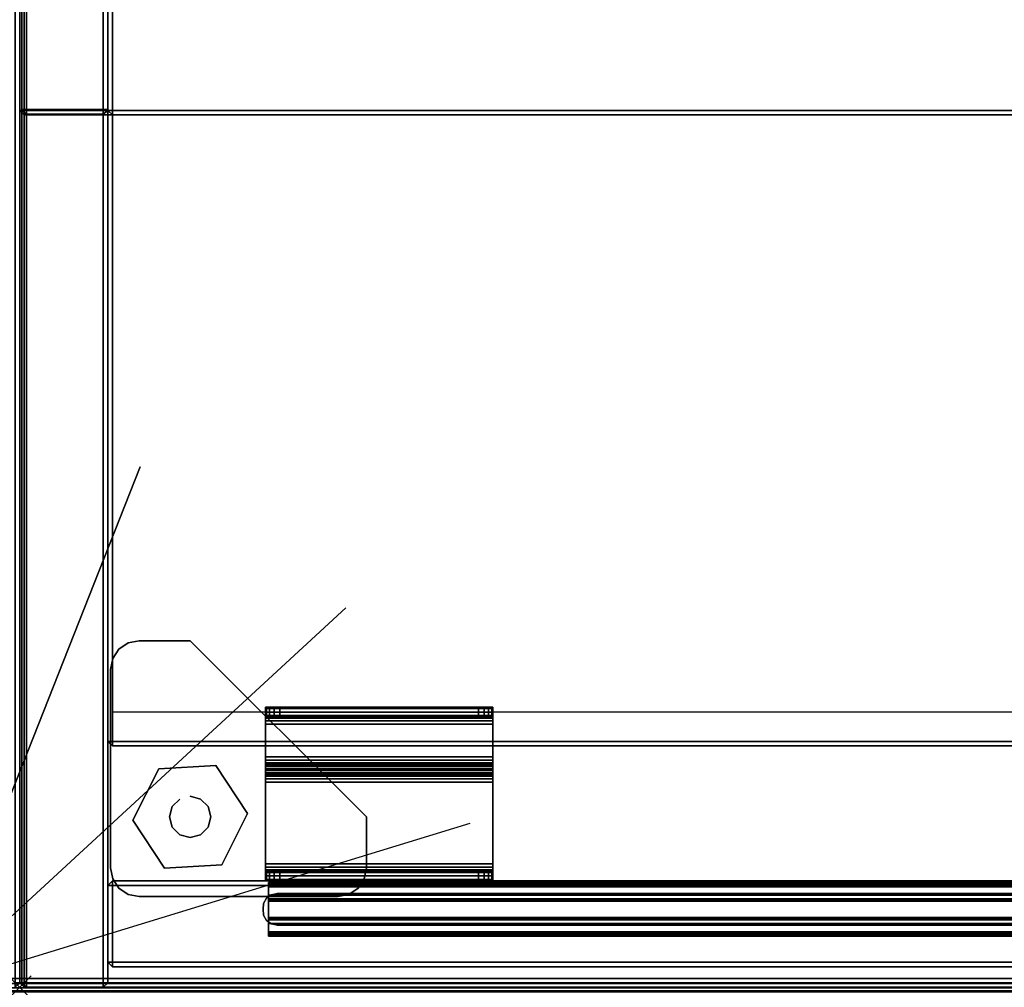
# Model space of a CAD drawing. Header units: inches. Extents: x -28 to 347, y 450 to 546.
# Tile 22 of 30: x 310.78 to 319.45, y 522.01 to 530.53. Entities that reach past the tile are written whole.
import ezdxf
from ezdxf.enums import TextEntityAlignment as Align

# ---------------------------------------------------------------- set-up
doc = ezdxf.new("R2010")
doc.units = ezdxf.units.IN
doc.header["$MEASUREMENT"] = 0
doc.header["$PDMODE"] = 3
doc.header["$PDSIZE"] = 0.1
for name, color, linetype in [('A-FURN-3-BE_HOLD-BKCASE-BOTTOM-WOOD-TRIM-VERTICAL', 37, 'Continuous'), ('A-FURN-3-BE_HOLD-CRED-BOTTOM-WOOD-HORIZONTAL', 33, 'Continuous'), ('A-FURN-3-BE_HOLD-CRED-BOTTOM-WOOD-TRIM-HORIZONTAL', 37, 'Continuous'), ('A-FURN-3-BE_HOLD-CRED-BOTTOM-WOOD-TRIM-VERTICAL', 37, 'Continuous'), ('A-FURN-3-BE_HOLD-CRED-DOOR-HARDWARE', 8, 'Continuous'), ('A-FURN-3-BE_HOLD-CRED-DOOR-SLIDE', 253, 'Continuous'), ('A-FURN-3-BE_HOLD-CRED-DOOR-WOOD-TRIM-HORIZONTAL', 37, 'Continuous'), ('A-FURN-3-BE_HOLD-CRED-DOOR-WOOD-TRIM-VERTICAL', 37, 'Continuous'), ('A-FURN-3-BE_HOLD-CRED-DOOR-WOOD-VERTICAL', 33, 'Continuous'), ('A-FURN-3-BE_HOLD-CRED-SHELF-METAL', 253, 'Continuous'), ('A-FURN-3-BE_HOLD-CRED-SIDE-WOOD-TRIM-HORIZONTAL', 37, 'Continuous'), ('A-FURN-3-BE_HOLD-CRED-SIDE-WOOD-TRIM-VERTICAL', 37, 'Continuous'), ('A-FURN-3-BE_HOLD-CRED-SIDE-WOOD-VERTICAL', 33, 'Continuous'), ('A-FURN-3-BE_HOLD-CRED-SUPPORT-GLIDE-METAL', 251, 'Continuous'), ('A-FURN-3-BE_HOLD-CRED-SUPPORT-PLASTIC', 251, 'Continuous'), ('A-FURN-3-BE_HOLD-CRED-TOP-FALSE', 251, 'Continuous'), ('A-FURN-3-BE_HOLD-STOR-BOTTOM-WOOD-HORIZONTAL', 33, 'Continuous'), ('A-FURN-3-BE_HOLD-STOR-BOTTOM-WOOD-TRIM-HORIZONTAL', 37, 'Continuous'), ('A-FURN-3-BE_HOLD-STOR-BOTTOM-WOOD-TRIM-VERTICAL', 37, 'Continuous'), ('A-FURN-3-BE_HOLD-STOR-SIDE-WOOD-HORIZONTAL', 33, 'Continuous'), ('A-FURN-3-BE_HOLD-STOR-SIDE-WOOD-TRIM-HORIZONTAL', 37, 'Continuous'), ('A-FURN-3-BE_HOLD-STOR-SIDE-WOOD-TRIM-VERTICAL', 37, 'Continuous'), ('A-FURN-3-BE_HOLD-STOR-TOP-WOOD-HORIZONTAL', 33, 'Continuous'), ('A-FURN-3-BE_HOLD-STOR-TOP-WOOD-TRIM-HORIZONTAL', 37, 'Continuous'), ('A-FURN-3-BE_HOLD-STOR-TOP-WOOD-TRIM-VERTICAL', 37, 'Continuous'), ('A-FURN-3-NODE', 7, 'Continuous'), ('A-FURN-HAWORTH-ATT', 7, 'Continuous')]:
    doc.layers.add(name, color=color, linetype=linetype)

# ---------------------------------------------------------------- blocks, each defined once
blk = doc.blocks.new('NODE-3')
at = {"layer": 'A-FURN-3-NODE'}
for p, q in [((-3.0712, 3.8511), (3.0712, -3.8511)), ((-4.4379, 2.1372), (4.4379, -2.1372)), ((4.9257, 0), (-4.9257, 0)), ((-4.9257, 0), (4.9257, 0))]:
    blk.add_line(p, q, dxfattribs=at)
at = {"layer": 'A-FURN-HAWORTH-ATT', "flags": 1}
for tag, p in [('HAWMC', (0, 0)), ('HAWPN', (0, -0.1667)), ('HAWSN', (0, -0.3333))]:
    blk.add_attdef(tag, text='', height=0.1, dxfattribs=at).set_placement(p, align=Align.TOP_CENTER)
blk = doc.blocks.new('BN28-1636-TNNRNNN-3D-3')
at = {"layer": 'A-FURN-3-BE_HOLD-STOR-BOTTOM-WOOD-HORIZONTAL'}
for points, invisible_edges in [([(0.8156, -0.9834, 29.055), (35.145, -0.9834, 29.055), (35.145, -15.92, 29.055), (0.8156, -15.92, 29.055)], 1), ([(35.145, -15.92, 29.805), (35.145, -0.9834, 29.805), (0.8156, -0.9834, 29.805), (0.8156, -15.92, 29.805)], 2)]:
    blk.add_3dface(points, dxfattribs=dict(at, invisible_edges=invisible_edges))
at = {"layer": 'A-FURN-3-BE_HOLD-STOR-BOTTOM-WOOD-TRIM-HORIZONTAL'}
for points in [[(0.8156, -15.96, 29.095), (0.8156, -15.92, 29.055), (35.145, -15.92, 29.055), (35.145, -15.96, 29.095)], [(0.8156, -15.92, 29.805), (0.8156, -15.96, 29.765), (35.145, -15.96, 29.765), (35.145, -15.92, 29.805)], [(35.145, -15.96, 29.095), (35.145, -15.96, 29.765), (0.8156, -15.96, 29.765), (0.8156, -15.96, 29.095)]]:
    blk.add_3dface(points, dxfattribs=at)
at = {"layer": 'A-FURN-3-BE_HOLD-STOR-BOTTOM-WOOD-TRIM-VERTICAL'}
for points in [[(0.8156, -0.9834, 29.805), (0.7756, -0.9834, 29.765), (0.7756, -15.92, 29.765), (0.8156, -15.92, 29.805)], [(0.8156, -15.92, 29.055), (0.7756, -15.92, 29.095), (0.7756, -0.9834, 29.095), (0.8156, -0.9834, 29.055)], [(0.7756, -15.92, 29.095), (0.7756, -15.92, 29.765), (0.7756, -0.9834, 29.765), (0.7756, -0.9834, 29.095)], [(0.7756, -15.92, 29.095), (0.8156, -15.96, 29.095), (0.8156, -15.96, 29.765), (0.7756, -15.92, 29.765)], [(0.7756, -15.92, 29.765), (0.8156, -15.96, 29.765), (0.8156, -15.92, 29.805)], [(0.7756, -15.92, 29.095), (0.8156, -15.92, 29.055), (0.8156, -15.96, 29.095)]]:
    blk.add_3dface(points, dxfattribs=at)
at = {"layer": 'A-FURN-3-BE_HOLD-STOR-SIDE-WOOD-HORIZONTAL'}
for points, invisible_edges in [([(0.0197, -15.9121, 56.1691), (0.0197, -0.04, 56.1691), (0.0197, -0.04, 29.095), (0.0197, -15.92, 29.095)], 2), ([(0.7756, -0.04, 29.095), (0.7756, -0.04, 56.1691), (0.7756, -15.9121, 56.1691), (0.7756, -15.92, 29.095)], 1)]:
    blk.add_3dface(points, dxfattribs=dict(at, invisible_edges=invisible_edges))
at = {"layer": 'A-FURN-3-BE_HOLD-STOR-SIDE-WOOD-TRIM-HORIZONTAL'}
for points in [[(0.0197, -0.04, 29.095), (0.0597, -0.04, 29.055), (0.0597, -15.92, 29.055), (0.0197, -15.92, 29.095)], [(0.0197, -15.9121, 56.1691), (0.0597, -15.9121, 56.2091), (0.0597, -0.04, 56.2091), (0.0197, -0.04, 56.1691)], [(0.7356, -0.04, 56.2091), (0.0597, -0.04, 56.2091), (0.0597, -15.9121, 56.2091), (0.7356, -15.9121, 56.2091)], [(0.7356, -15.92, 29.055), (0.0597, -15.92, 29.055), (0.0597, -0.04, 29.055), (0.7356, -0.04, 29.055)], [(0.7756, -15.92, 29.095), (0.7356, -15.92, 29.055), (0.7356, -0.04, 29.055), (0.7756, -0.04, 29.095)], [(0.7756, -0.04, 56.1691), (0.7356, -0.04, 56.2091), (0.7356, -15.9121, 56.2091), (0.7756, -15.9121, 56.1691)]]:
    blk.add_3dface(points, dxfattribs=at)
at = {"layer": 'A-FURN-3-BE_HOLD-STOR-SIDE-WOOD-TRIM-VERTICAL'}
for points in [[(0.0597, -15.9121, 56.2091), (0.0197, -15.9121, 56.1691), (0.0597, -15.9521, 56.1691)], [(0.0197, -15.92, 29.095), (0.0597, -15.96, 29.095), (0.0597, -15.9521, 56.1691), (0.0197, -15.9121, 56.1691)], [(0.0597, -15.92, 29.055), (0.0597, -15.96, 29.095), (0.0197, -15.92, 29.095)], [(0.0597, -15.9121, 56.2091), (0.0597, -15.9521, 56.1691), (0.7356, -15.9521, 56.1691), (0.7356, -15.9121, 56.2091)], [(0.7356, -15.92, 29.055), (0.7356, -15.96, 29.095), (0.0597, -15.96, 29.095), (0.0597, -15.92, 29.055)], [(0.7356, -15.9121, 56.2091), (0.7356, -15.9521, 56.1691), (0.7756, -15.9121, 56.1691)], [(0.7356, -15.96, 29.095), (0.7756, -15.92, 29.095), (0.7756, -15.9121, 56.1691), (0.7356, -15.9521, 56.1691)], [(0.7356, -15.92, 29.055), (0.7756, -15.92, 29.095), (0.7356, -15.96, 29.095)], [(0.7356, -15.9521, 56.1691), (0.0597, -15.9521, 56.1691), (0.0597, -15.96, 29.095), (0.7356, -15.96, 29.095)]]:
    blk.add_3dface(points, dxfattribs=at)
at = {"layer": 'A-FURN-3-BE_HOLD-STOR-TOP-WOOD-HORIZONTAL', "invisible_edges": 5}
for points in [[(35.92, -0.04, 56.965), (0.04, -0.04, 56.965), (0.04, -15.92, 56.965), (35.92, -15.92, 56.965)], [(35.92, -15.92, 56.2091), (0.04, -15.92, 56.2091), (0.04, -0.04, 56.2091), (35.92, -0.04, 56.2091)]]:
    blk.add_3dface(points, dxfattribs=at)
at = {"layer": 'A-FURN-3-BE_HOLD-STOR-TOP-WOOD-TRIM-HORIZONTAL'}
for points in [[(0.04, -15.96, 56.2491), (0.04, -15.92, 56.2091), (35.92, -15.92, 56.2091), (35.92, -15.96, 56.2491)], [(0.04, -15.92, 56.965), (0.04, -15.96, 56.925), (35.92, -15.96, 56.925), (35.92, -15.92, 56.965)], [(35.92, -15.96, 56.2491), (35.92, -15.96, 56.925), (0.04, -15.96, 56.925), (0.04, -15.96, 56.2491)]]:
    blk.add_3dface(points, dxfattribs=at)
at = {"layer": 'A-FURN-3-BE_HOLD-STOR-TOP-WOOD-TRIM-VERTICAL'}
for points in [[(0.04, -15.92, 56.2091), (0, -15.92, 56.2491), (0, -0.04, 56.2491), (0.04, -0.04, 56.2091)], [(0.04, -0.04, 56.965), (0, -0.04, 56.925), (0, -15.92, 56.925), (0.04, -15.92, 56.965)], [(0, -0.04, 56.925), (0, -0.04, 56.2491), (0, -15.92, 56.2491), (0, -15.92, 56.925)], [(0, -15.92, 56.2491), (0.04, -15.96, 56.2491), (0.04, -15.96, 56.925), (0, -15.92, 56.925)], [(0.04, -15.92, 56.2091), (0.04, -15.92, 56.2091), (0.04, -15.96, 56.2491), (0, -15.92, 56.2491)], [(0.04, -15.96, 56.925), (0.04, -15.96, 56.925), (0.04, -15.92, 56.965), (0, -15.92, 56.925)]]:
    blk.add_3dface(points, dxfattribs=at)
at = {"layer": 'A-FURN-HAWORTH-ATT', "flags": 1}
for tag, p in [('HAWMC', (0, 0)), ('HAWPN', (0, -0.1667)), ('HAWSN', (0, -0.3333))]:
    blk.add_attdef(tag, text='', height=0.1, dxfattribs=at).set_placement(p, align=Align.TOP_CENTER)
blk = doc.blocks.new('BMBL-24A8-JYJYS-1HG-3D-3')
at = {"layer": 'A-FURN-3-BE_HOLD-STOR-TOP-WOOD-HORIZONTAL'}
for points in [[(0.04, -0.1181, 22.53), (0.04, -23.5619, 22.53), (107.93, -23.5619, 22.53), (107.93, -0.1181, 22.53)], [(107.93, -0.1181, 21.35), (107.93, -23.5619, 21.35), (0.04, -23.5619, 21.35), (0.04, -0.1181, 21.35)]]:
    blk.add_3dface(points, dxfattribs=at)
at = {"layer": 'A-FURN-HAWORTH-ATT', "flags": 1}
for tag, p in [('HAWMC', (0, -0.0001)), ('HAWPN', (0, -0.1667)), ('HAWSN', (0, -0.3334))]:
    blk.add_attdef(tag, text='', height=0.1, dxfattribs=at).set_placement(p, align=Align.TOP_CENTER)
at = {"layer": 'A-FURN-3-BE_HOLD-STOR-TOP-WOOD-TRIM-HORIZONTAL'}
mesh = blk.add_polymesh((4, 10), dxfattribs=at)
for k, corner in enumerate([(0, -23.5619, 22.49), (0, -23.5918, 22.4841), (0, -23.6171, 22.4671), (0, -23.6341, 22.4418), (0, -23.64, 22.4119), (0, -23.64, 21.4681), (0, -23.6341, 21.4382), (0, -23.6171, 21.4129), (0, -23.5918, 21.3959), (0, -23.5619, 21.39), (0.04, -23.5619, 22.53), (0.04, -23.6071, 22.521), (0.04, -23.6454, 22.4954), (0.04, -23.671, 22.4571), (0.04, -23.68, 22.4119), (0.04, -23.68, 21.4681), (0.04, -23.671, 21.4229), (0.04, -23.6454, 21.3846), (0.04, -23.6071, 21.359), (0.04, -23.5619, 21.35), (107.93, -23.5619, 22.53), (107.93, -23.6071, 22.521), (107.93, -23.6454, 22.4954), (107.93, -23.671, 22.4571), (107.93, -23.68, 22.4119), (107.93, -23.68, 21.4681), (107.93, -23.671, 21.4229), (107.93, -23.6454, 21.3846), (107.93, -23.6071, 21.359), (107.93, -23.5619, 21.35), (107.97, -23.5619, 22.49), (107.97, -23.5918, 22.4841), (107.97, -23.6171, 22.4671), (107.97, -23.6341, 22.4418), (107.97, -23.64, 22.4119), (107.97, -23.64, 21.4681), (107.97, -23.6341, 21.4382), (107.97, -23.6171, 21.4129), (107.97, -23.5918, 21.3959), (107.97, -23.5619, 21.39)]):
    mesh.set_mesh_vertex(divmod(k, 10), corner)
blk = doc.blocks.new('BB28N-2436-TTPNN-WITH-GLIDES-3D-3')
at = {"layer": 'A-FURN-3-BE_HOLD-BKCASE-BOTTOM-WOOD-TRIM-VERTICAL'}
for points in [[(35.92, -0.04, 0.59), (35.96, -0.04, 0.63), (35.96, -23.6, 0.63), (35.92, -23.6, 0.59)], [(35.92, -23.6, 1.34), (35.96, -23.6, 1.3), (35.96, -0.04, 1.3), (35.92, -0.04, 1.34)], [(35.96, -23.6, 1.3), (35.96, -23.6, 0.63), (35.96, -0.04, 0.63), (35.96, -0.04, 1.3)], [(35.96, -23.6, 1.3), (35.92, -23.64, 1.3), (35.92, -23.64, 0.63), (35.96, -23.6, 0.63)], [(35.96, -23.6, 0.63), (35.92, -23.64, 0.63), (35.92, -23.6, 0.59)], [(35.96, -23.6, 1.3), (35.92, -23.6, 1.34), (35.92, -23.64, 1.3)]]:
    blk.add_3dface(points, dxfattribs=at)
at = {"layer": 'A-FURN-HAWORTH-ATT', "flags": 1}
for tag, p in [('HAWMC', (0, 0)), ('HAWPN', (0, -0.1667)), ('HAWSN', (0, -0.3333))]:
    blk.add_attdef(tag, text='', height=0.1, dxfattribs=at).set_placement(p, align=Align.TOP_CENTER)
blk = doc.blocks.new('BCSR-2436-TTNPGNSNYR-WITH-GLIDES-3D-3')
at = {"layer": 'A-FURN-3-BE_HOLD-CRED-BOTTOM-WOOD-HORIZONTAL'}
for points, invisible_edges in [([(0.04, -23.6, 1.34), (2.1465, -22.9013, 1.3459), (2.1724, -22.8557, 1.3459), (0.04, -0.04, 1.34)], 5), ([(0.04, -0.04, 1.34), (2.1724, -22.8557, 1.3459), (2.2146, -22.8248, 1.3459), (0.04, -0.04, 1.34)], 5), ([(0.04, -0.04, 1.34), (2.2146, -22.8248, 1.3459), (2.2657, -22.8138, 1.3459), (0.04, -0.04, 1.34)], 5), ([(35.92, -0.04, 1.34), (0.04, -0.04, 1.34), (2.2657, -22.8138, 1.3459), (33.6943, -22.8138, 1.3459)], 10), ([(35.92, -0.04, 0.59), (35.92, -23.6, 0.59), (0.04, -23.6, 0.59), (0.04, -0.04, 0.59)], 10), ([(2.1416, -22.9534, 1.3459), (2.1465, -22.9013, 1.3459), (0.04, -23.6, 1.34)], 10), ([(2.1465, -23.0055, 1.3459), (2.1416, -22.9534, 1.3459), (0.04, -23.6, 1.34)], 10), ([(2.1724, -23.051, 1.3459), (2.1465, -23.0055, 1.3459), (0.04, -23.6, 1.34)], 10), ([(0.04, -23.6, 1.34), (2.2146, -23.082, 1.3459), (2.1724, -23.051, 1.3459)], 9), ([(0.04, -23.6, 1.34), (2.2657, -23.093, 1.3459), (2.2146, -23.082, 1.3459)], 9), ([(0.04, -23.6, 1.34), (35.92, -23.6, 1.34), (33.6943, -23.093, 1.3459), (2.2657, -23.093, 1.3459)], 10)]:
    blk.add_3dface(points, dxfattribs=dict(at, invisible_edges=invisible_edges))
at = {"layer": 'A-FURN-3-BE_HOLD-CRED-BOTTOM-WOOD-TRIM-HORIZONTAL'}
for points in [[(0.04, -23.64, 0.63), (0.04, -23.6, 0.59), (35.92, -23.6, 0.59), (35.92, -23.64, 0.63)], [(0.04, -23.6, 1.34), (0.04, -23.64, 1.3), (35.92, -23.64, 1.3), (35.92, -23.6, 1.34)], [(35.92, -23.64, 0.63), (35.92, -23.64, 1.3), (0.04, -23.64, 1.3), (0.04, -23.64, 0.63)]]:
    blk.add_3dface(points, dxfattribs=at)
at = {"layer": 'A-FURN-3-BE_HOLD-CRED-BOTTOM-WOOD-TRIM-VERTICAL'}
for points in [[(0.04, -23.6, 0.59), (0, -23.6, 0.63), (0, -0.04, 0.63), (0.04, -0.04, 0.59)], [(0.04, -0.04, 1.34), (0, -0.04, 1.3), (0, -23.6, 1.3), (0.04, -23.6, 1.34)], [(0, -0.04, 1.3), (0, -0.04, 0.63), (0, -23.6, 0.63), (0, -23.6, 1.3)], [(0, -23.6, 0.63), (0.04, -23.64, 0.63), (0.04, -23.64, 1.3), (0, -23.6, 1.3)], [(0.04, -23.6, 0.59), (0.04, -23.6, 0.59), (0.04, -23.64, 0.63), (0, -23.6, 0.63)], [(0.04, -23.64, 1.3), (0.04, -23.64, 1.3), (0.04, -23.6, 1.34), (0, -23.6, 1.3)]]:
    blk.add_3dface(points, dxfattribs=at)
at = {"layer": 'A-FURN-3-BE_HOLD-CRED-DOOR-HARDWARE'}
for points, invisible_edges in [([(4.1626, -21.173, 27.2754), (2.1626, -21.173, 27.2754), (2.1721, -21.173, 27.3232), (4.1531, -21.173, 27.3232)], 5), ([(2.1626, -21.173, 27.1001), (2.1626, -21.173, 27.2754), (4.1626, -21.173, 27.2754), (4.1626, -21.173, 27.1001)], 2), ([(2.1626, -21.1844, 27.0429), (2.1626, -21.2534, 27.0715), (2.1626, -21.2477, 27.1001), (2.1626, -21.173, 27.1001)], 5), ([(2.1626, -21.2477, 27.2754), (2.1626, -21.173, 27.2754), (2.1626, -21.173, 27.1001), (2.1626, -21.2477, 27.1001)], 4), ([(2.1626, -21.1844, 27.0429), (2.1626, -21.2168, 26.9944), (2.1626, -21.2696, 27.0472), (2.1626, -21.2534, 27.0715)], 10), ([(2.1626, -21.2168, 26.9944), (2.1626, -21.2652, 26.962), (2.1626, -21.2938, 27.031), (2.1626, -21.2696, 27.0472)], 10), ([(2.1992, -21.173, 27.3637), (4.126, -21.173, 27.3637), (4.1531, -21.173, 27.3232), (2.1721, -21.173, 27.3232)], 5), ([(4.126, -21.173, 27.3637), (2.1992, -21.173, 27.3637), (2.2397, -21.173, 27.3908), (4.0854, -21.173, 27.3908)], 5), ([(2.2876, -21.173, 27.4004), (4.0376, -21.173, 27.4004), (4.0854, -21.173, 27.3908), (2.2397, -21.173, 27.3908)], 4), ([(4.1626, -21.1844, 27.0429), (4.1626, -21.173, 27.1001), (4.1626, -21.2477, 27.1001), (4.1626, -21.2534, 27.0715)], 10), ([(4.1626, -21.2477, 27.2754), (4.1626, -21.2477, 27.1001), (4.1626, -21.173, 27.1001), (4.1626, -21.173, 27.2754)], 2), ([(4.1626, -21.1844, 27.0429), (4.1626, -21.2534, 27.0715), (4.1626, -21.2696, 27.0472), (4.1626, -21.2168, 26.9944)], 5), ([(4.1626, -21.2168, 26.9944), (4.1626, -21.2696, 27.0472), (4.1626, -21.2938, 27.031), (4.1626, -21.2652, 26.962)], 5), ([(4.1626, -21.2477, 27.2754), (4.1531, -21.2477, 27.3232), (2.1721, -21.2477, 27.3232), (2.1626, -21.2477, 27.2754)], 10), ([(4.1626, -21.2477, 27.1001), (4.1626, -21.2477, 27.2754), (2.1626, -21.2477, 27.2754), (2.1626, -21.2477, 27.1001)], 2), ([(2.1626, -21.2652, 26.962), (2.1626, -21.3224, 26.9507), (2.1626, -21.3224, 27.0254), (2.1626, -21.2938, 27.031)], 10), ([(2.1992, -21.2477, 27.3637), (2.1721, -21.2477, 27.3232), (4.1531, -21.2477, 27.3232), (4.126, -21.2477, 27.3637)], 10), ([(4.126, -21.2477, 27.3637), (4.0854, -21.2477, 27.3908), (2.2397, -21.2477, 27.3908), (2.1992, -21.2477, 27.3637)], 10), ([(2.2876, -21.2477, 27.4004), (2.2397, -21.2477, 27.3908), (4.0854, -21.2477, 27.3908), (4.0376, -21.2477, 27.4004)], 2), ([(4.1626, -21.2652, 26.962), (4.1626, -21.2938, 27.031), (4.1626, -21.3224, 27.0254), (4.1626, -21.3224, 26.9507)], 5), ([(2.1626, -21.6105, 27.0254), (2.1626, -21.3224, 27.0254), (2.1626, -21.3224, 26.9507), (2.1626, -21.6105, 26.9507)], 10), ([(4.1626, -21.6105, 27.0254), (4.1626, -21.6105, 26.9507), (4.1626, -21.3224, 26.9507), (4.1626, -21.3224, 27.0254)], 5), ([(2.1626, -21.6677, 26.962), (2.1626, -21.6391, 27.031), (2.1626, -21.6105, 27.0254), (2.1626, -21.6105, 26.9507)], 5), ([(2.1626, -21.6677, 26.962), (2.1626, -21.7161, 26.9944), (2.1626, -21.6633, 27.0472), (2.1626, -21.6391, 27.031)], 10), ([(4.1626, -21.6677, 26.962), (4.1626, -21.6105, 26.9507), (4.1626, -21.6105, 27.0254), (4.1626, -21.6391, 27.031)], 10), ([(4.1626, -21.6677, 26.962), (4.1626, -21.6391, 27.031), (4.1626, -21.6633, 27.0472), (4.1626, -21.7161, 26.9944)], 5), ([(2.1626, -21.7161, 26.9944), (2.1626, -21.7485, 27.0429), (2.1626, -21.6795, 27.0715), (2.1626, -21.6633, 27.0472)], 10), ([(2.1626, -21.7485, 27.0429), (2.1626, -21.7599, 27.1001), (2.1626, -21.6852, 27.1001), (2.1626, -21.6795, 27.0715)], 10), ([(2.1626, -21.6966, 27.5581), (2.1626, -21.6852, 27.501), (2.1626, -21.7599, 27.501), (2.1626, -21.7656, 27.5295)], 10), ([(2.1626, -21.6852, 27.1001), (2.1626, -21.7599, 27.1001), (2.1626, -21.7599, 27.501), (2.1626, -21.6852, 27.501)], 5), ([(2.1626, -21.729, 27.6066), (2.1626, -21.6966, 27.5581), (2.1626, -21.7656, 27.5295), (2.1626, -21.7818, 27.5538)], 10), ([(2.1626, -21.7774, 27.639), (2.1626, -21.729, 27.6066), (2.1626, -21.7818, 27.5538), (2.1626, -21.806, 27.57)], 10), ([(4.1626, -21.7161, 26.9944), (4.1626, -21.6633, 27.0472), (4.1626, -21.6795, 27.0715), (4.1626, -21.7485, 27.0429)], 5), ([(4.1626, -21.7485, 27.0429), (4.1626, -21.6795, 27.0715), (4.1626, -21.6852, 27.1001), (4.1626, -21.7599, 27.1001)], 5), ([(4.1626, -21.6966, 27.5581), (4.1626, -21.7656, 27.5295), (4.1626, -21.7599, 27.501), (4.1626, -21.6852, 27.501)], 5), ([(4.1626, -21.6852, 27.1001), (4.1626, -21.6852, 27.501), (4.1626, -21.7599, 27.501), (4.1626, -21.7599, 27.1001)], 10), ([(4.1626, -21.7289, 27.6066), (4.1626, -21.7818, 27.5538), (4.1626, -21.7656, 27.5295), (4.1626, -21.6966, 27.5581)], 5), ([(4.1626, -21.7774, 27.639), (4.1626, -21.806, 27.57), (4.1626, -21.7818, 27.5538), (4.1626, -21.7289, 27.6066)], 5), ([(2.1626, -21.7774, 27.639), (2.1626, -21.806, 27.57), (2.1626, -21.8346, 27.5757), (2.1626, -21.8346, 27.6504)], 5), ([(4.1626, -21.7774, 27.639), (4.1626, -21.8346, 27.6504), (4.1626, -21.8346, 27.5757), (4.1626, -21.806, 27.57)], 10), ([(2.1626, -21.8346, 27.6504), (2.1626, -21.8346, 27.5757), (2.1626, -22.5536, 27.5757), (2.1626, -22.5536, 27.6504)], 5), ([(4.1626, -21.8346, 27.6504), (4.1626, -22.5536, 27.6504), (4.1626, -22.5536, 27.5757), (4.1626, -21.8346, 27.5757)], 10), ([(2.1626, -22.6108, 27.639), (2.1626, -22.5536, 27.6504), (2.1626, -22.5536, 27.5757), (2.1626, -22.5822, 27.57)], 10), ([(2.1626, -22.6592, 27.6066), (2.1626, -22.6108, 27.639), (2.1626, -22.5822, 27.57), (2.1626, -22.6064, 27.5538)], 10), ([(2.1626, -22.6916, 27.5581), (2.1626, -22.6592, 27.6066), (2.1626, -22.6064, 27.5538), (2.1626, -22.6226, 27.5295)], 10), ([(4.1626, -22.6108, 27.639), (4.1626, -22.5822, 27.57), (4.1626, -22.5536, 27.5757), (4.1626, -22.5536, 27.6504)], 5), ([(4.1626, -22.6592, 27.6066), (4.1626, -22.6064, 27.5538), (4.1626, -22.5822, 27.57), (4.1626, -22.6108, 27.639)], 5), ([(4.1626, -22.6916, 27.5581), (4.1626, -22.6226, 27.5295), (4.1626, -22.6064, 27.5538), (4.1626, -22.6592, 27.6066)], 5), ([(2.1626, -22.6916, 27.5581), (2.1626, -22.6226, 27.5295), (2.1626, -22.6283, 27.501), (2.1626, -22.703, 27.501)], 5), ([(2.1626, -22.6283, 26.7754), (4.1626, -22.6283, 26.7754), (4.1531, -22.6283, 26.7275), (2.1721, -22.6283, 26.7275)], 5), ([(2.1626, -22.6283, 27.501), (4.1626, -22.6283, 27.501), (4.1626, -22.6283, 26.7754), (2.1626, -22.6283, 26.7754)], 4), ([(2.1626, -22.703, 27.501), (2.1626, -22.6283, 27.501), (2.1626, -22.6283, 26.7754), (2.1626, -22.703, 26.7754)], 1), ([(4.126, -22.6283, 26.687), (2.1992, -22.6283, 26.687), (2.1721, -22.6283, 26.7275), (4.1531, -22.6283, 26.7275)], 5), ([(4.1626, -22.6916, 27.5581), (4.1626, -22.703, 27.501), (4.1626, -22.6283, 27.501), (4.1626, -22.6226, 27.5295)], 10), ([(4.1626, -22.703, 27.501), (4.1626, -22.703, 26.7754), (4.1626, -22.6283, 26.7754), (4.1626, -22.6283, 27.501)], 8), ([(4.1626, -22.703, 26.7754), (4.1626, -22.703, 27.501), (2.1626, -22.703, 27.501), (2.1626, -22.703, 26.7754)], 8), ([(2.1626, -22.703, 26.7754), (2.1721, -22.703, 26.7275), (4.1531, -22.703, 26.7275), (4.1626, -22.703, 26.7754)], 10), ([(4.126, -22.703, 26.687), (4.1531, -22.703, 26.7275), (2.1721, -22.703, 26.7275), (2.1992, -22.703, 26.687)], 10), ([(2.1992, -22.703, 26.687), (2.2397, -22.703, 26.6599), (4.0854, -22.703, 26.6599), (4.126, -22.703, 26.687)], 10), ([(4.0376, -22.703, 26.6504), (4.0854, -22.703, 26.6599), (2.2397, -22.703, 26.6599), (2.2876, -22.703, 26.6504)], 2)]:
    blk.add_3dface(points, dxfattribs=dict(at, invisible_edges=invisible_edges))
at = {"layer": 'A-FURN-3-BE_HOLD-CRED-DOOR-SLIDE'}
for points, invisible_edges in [([(2.1903, -22.8806, 1.3586), (2.1903, -22.7172, 1.3586), (2.1903, -22.7172, 1.3389), (2.1903, -22.8294, 1.3389)], 9), ([(2.1903, -22.8806, 1.3782), (2.1903, -22.7202, 1.3736), (2.1903, -22.7172, 1.3586), (2.1903, -22.8806, 1.3586)], 5), ([(2.1903, -22.8806, 1.3782), (2.1903, -22.8779, 1.3881), (2.1903, -22.7287, 1.3864), (2.1903, -22.7202, 1.3736)], 10), ([(2.1903, -22.8779, 1.3881), (2.1903, -22.8707, 1.3953), (2.1903, -22.7415, 1.3949), (2.1903, -22.7287, 1.3864)], 10), ([(2.1903, -22.8707, 1.3953), (2.1903, -22.8609, 1.3979), (2.1903, -22.7565, 1.3979), (2.1903, -22.7415, 1.3949)], 8), ([(2.1903, -22.8294, 1.3389), (2.1903, -22.8609, 1.3389), (2.1903, -22.8806, 1.3586), (2.1903, -22.8294, 1.3389)], 5), ([(2.1903, -22.8609, 1.3389), (2.1903, -22.8294, 1.3389), (2.1903, -22.8294, 1.142), (2.1903, -22.8609, 1.1735)], 5), ([(2.1903, -23.0774, 1.142), (2.1903, -23.0459, 1.1735), (2.1903, -22.8609, 1.1735), (2.1903, -22.8294, 1.142)], 5), ([(2.1903, -23.1896, 1.3586), (2.1903, -23.0262, 1.3586), (2.1903, -23.0774, 1.3389), (2.1903, -23.1896, 1.3389)], 3), ([(2.1903, -23.0459, 1.3389), (2.1903, -23.0774, 1.3389), (2.1903, -23.0774, 1.3389), (2.1903, -23.0262, 1.3586)], 5), ([(2.1903, -23.1866, 1.3736), (2.1903, -23.0262, 1.3782), (2.1903, -23.0262, 1.3586), (2.1903, -23.1896, 1.3586)], 5), ([(2.1903, -23.1866, 1.3736), (2.1903, -23.1781, 1.3864), (2.1903, -23.0289, 1.3881), (2.1903, -23.0262, 1.3782)], 10), ([(2.1903, -23.1781, 1.3864), (2.1903, -23.1653, 1.3949), (2.1903, -23.0361, 1.3953), (2.1903, -23.0289, 1.3881)], 10), ([(2.1903, -23.1653, 1.3949), (2.1903, -23.1502, 1.3979), (2.1903, -23.0459, 1.3979), (2.1903, -23.0361, 1.3953)], 8), ([(2.1903, -23.0459, 1.1735), (2.1903, -23.0774, 1.142), (2.1903, -23.0774, 1.3389), (2.1903, -23.0459, 1.3389)], 5)]:
    blk.add_3dface(points, dxfattribs=dict(at, invisible_edges=invisible_edges))
at = {"layer": 'A-FURN-3-BE_HOLD-CRED-DOOR-WOOD-TRIM-HORIZONTAL'}
for points in [[(16.8147, -22.703, 1.5969), (16.8147, -22.743, 1.5569), (0.8156, -22.743, 1.5569), (0.8156, -22.703, 1.5969)], [(16.8147, -22.743, 1.5569), (16.8147, -23.4189, 1.5569), (0.8156, -23.4189, 1.5569), (0.8156, -22.743, 1.5569)], [(16.8147, -23.4189, 27.6513), (16.8147, -22.743, 27.6513), (0.8156, -22.743, 27.6513), (0.8156, -23.4189, 27.6513)], [(0.8156, -23.4589, 1.5969), (0.8156, -23.4189, 1.5569), (16.8147, -23.4189, 1.5569), (16.8147, -23.4589, 1.5969)], [(16.8147, -23.4589, 27.6113), (16.8147, -23.4189, 27.6513), (0.8156, -23.4189, 27.6513), (0.8156, -23.4589, 27.6113)]]:
    blk.add_3dface(points, dxfattribs=at)
at = {"layer": 'A-FURN-3-BE_HOLD-CRED-DOOR-WOOD-TRIM-VERTICAL'}
for points in [[(0.7756, -22.743, 1.5969), (0.7756, -22.743, 1.5969), (0.8156, -22.703, 1.5969), (0.8156, -22.743, 1.5569)], [(0.8156, -22.703, 27.6113), (0.8156, -22.703, 27.6113), (0.7756, -22.743, 27.6113), (0.8156, -22.743, 27.6513)], [(0.7756, -22.743, 27.6113), (0.8156, -22.703, 27.6113), (0.8156, -22.703, 1.5969), (0.7756, -22.743, 1.5969)], [(0.8156, -23.4189, 1.5569), (0.7756, -23.4189, 1.5969), (0.7756, -22.743, 1.5969), (0.8156, -22.743, 1.5569)], [(0.8156, -22.743, 27.6513), (0.7756, -22.743, 27.6113), (0.7756, -23.4189, 27.6113), (0.8156, -23.4189, 27.6513)], [(0.7756, -22.743, 1.5969), (0.7756, -23.4189, 1.5969), (0.7756, -23.4189, 27.6113), (0.7756, -22.743, 27.6113)], [(16.8147, -22.743, 27.6513), (16.8147, -22.703, 27.6113), (0.8156, -22.703, 27.6113), (0.8156, -22.743, 27.6513)], [(0.8156, -23.4589, 1.5969), (0.8156, -23.4589, 1.5969), (0.7756, -23.4189, 1.5969), (0.8156, -23.4189, 1.5569)], [(0.7756, -23.4189, 27.6113), (0.7756, -23.4189, 27.6113), (0.8156, -23.4589, 27.6113), (0.8156, -23.4189, 27.6513)], [(0.8156, -23.4589, 27.6113), (0.7756, -23.4189, 27.6113), (0.7756, -23.4189, 1.5969), (0.8156, -23.4589, 1.5969)]]:
    blk.add_3dface(points, dxfattribs=at)
at = {"layer": 'A-FURN-3-BE_HOLD-CRED-DOOR-WOOD-VERTICAL'}
for points, invisible_edges in [([(0.8156, -22.703, 1.5969), (0.8156, -22.703, 27.6113), (16.8147, -22.703, 27.6113), (16.8147, -22.703, 1.5969)], 4), ([(0.8156, -23.4589, 1.5969), (16.8147, -23.4589, 1.5969), (16.8147, -23.4589, 27.6113), (0.8156, -23.4589, 27.6113)], 2)]:
    blk.add_3dface(points, dxfattribs=dict(at, invisible_edges=invisible_edges))
at = {"layer": 'A-FURN-3-BE_HOLD-CRED-SHELF-METAL'}
blk.add_3dface([(0.8156, -0.7959, 14.6525), (0.8156, -21.2142, 14.6525), (17.5994, -21.2142, 14.6525), (17.5994, -0.7959, 14.6525)], dxfattribs=at)
at = {"layer": 'A-FURN-3-BE_HOLD-CRED-SIDE-WOOD-TRIM-HORIZONTAL'}
for points in [[(0.0197, -0.7959, 1.38), (0.0597, -0.7959, 1.34), (0.0597, -23.6, 1.34), (0.0197, -23.6, 1.38)], [(0.0197, -23.6, 27.925), (0.0597, -23.6, 27.965), (0.0597, -0.7959, 27.965), (0.0197, -0.7959, 27.925)], [(0.0597, -23.6, 27.965), (0.7356, -23.6, 27.965), (0.7356, -0.7959, 27.965), (0.0597, -0.7959, 27.965)], [(0.7756, -23.6, 1.38), (0.7356, -23.6, 1.34), (0.7356, -0.7959, 1.34), (0.7756, -0.7959, 1.38)], [(0.7756, -0.7959, 27.925), (0.7356, -0.7959, 27.965), (0.7356, -23.6, 27.965), (0.7756, -23.6, 27.925)]]:
    blk.add_3dface(points, dxfattribs=at)
at = {"layer": 'A-FURN-3-BE_HOLD-CRED-SIDE-WOOD-TRIM-VERTICAL'}
for points in [[(0.0597, -23.64, 1.38), (0.0597, -23.64, 1.38), (0.0197, -23.6, 1.38), (0.0597, -23.6, 1.34)], [(0.0197, -23.6, 27.925), (0.0197, -23.6, 27.925), (0.0597, -23.64, 27.925), (0.0597, -23.6, 27.965)], [(0.0597, -23.64, 27.925), (0.0197, -23.6, 27.925), (0.0197, -23.6, 1.38), (0.0597, -23.64, 1.38)], [(0.7356, -23.6, 1.34), (0.7356, -23.64, 1.38), (0.0597, -23.64, 1.38), (0.0597, -23.6, 1.34)], [(0.0597, -23.6, 27.965), (0.0597, -23.64, 27.925), (0.7356, -23.64, 27.925), (0.7356, -23.6, 27.965)], [(0.0597, -23.64, 1.38), (0.7356, -23.64, 1.38), (0.7356, -23.64, 27.925), (0.0597, -23.64, 27.925)], [(0.7756, -23.6, 1.38), (0.7756, -23.6, 1.38), (0.7356, -23.64, 1.38), (0.7356, -23.6, 1.34)], [(0.7356, -23.64, 27.925), (0.7356, -23.64, 27.925), (0.7756, -23.6, 27.925), (0.7356, -23.6, 27.965)], [(0.7756, -23.6, 27.925), (0.7356, -23.64, 27.925), (0.7356, -23.64, 1.38), (0.7756, -23.6, 1.38)], [(0.7356, -23.6, 1.34), (0.7756, -23.6, 1.38), (0.7356, -23.64, 1.38)]]:
    blk.add_3dface(points, dxfattribs=at)
at = {"layer": 'A-FURN-3-BE_HOLD-CRED-SIDE-WOOD-VERTICAL'}
for points, invisible_edges in [([(0.0197, -23.6, 1.38), (0.0197, -23.6, 27.925), (0.0197, -0.7959, 27.925), (0.0197, -0.7959, 1.38)], 4), ([(0.7756, -23.6, 1.38), (0.7756, -0.7959, 1.38), (0.7756, -0.7959, 27.925), (0.7756, -23.6, 27.925)], 2)]:
    blk.add_3dface(points, dxfattribs=dict(at, invisible_edges=invisible_edges))
at = {"layer": 'A-FURN-3-BE_HOLD-CRED-SUPPORT-GLIDE-METAL'}
for points in [[(1.2228, -21.7176, 0.2309), (1.2228, -21.7176), (0.9955, -22.1689), (0.9955, -22.1689, 0.2309)], [(1.7272, -21.6887, 0.2309), (1.7272, -21.6887), (1.2228, -21.7176), (1.2228, -21.7176, 0.2309)], [(2.0045, -22.1111, 0.2309), (2.0045, -22.1111), (1.7272, -21.6887), (1.7272, -21.6887, 0.2309)], [(0.9955, -22.1689, 0.2309), (0.9955, -22.1689), (1.2728, -22.5913), (1.2728, -22.5913, 0.2309)], [(1.7772, -22.5624, 0.2309), (1.7772, -22.5624), (2.0045, -22.1111), (2.0045, -22.1111, 0.2309)], [(1.2728, -22.5913, 0.2309), (1.2728, -22.5913), (1.7772, -22.5624), (1.7772, -22.5624, 0.2309)]]:
    blk.add_3dface(points, dxfattribs=at)
for points, invisible_edges in [([(1.7772, -22.5624, 0.2309), (1.2228, -21.7176, 0.2309), (0.9955, -22.1689, 0.2309), (1.2728, -22.5913, 0.2309)], 1), ([(1.2728, -22.5913), (0.9955, -22.1689), (1.2228, -21.7176), (1.7772, -22.5624)], 4), ([(2.0045, -22.1111, 0.2309), (1.7272, -21.6887, 0.2309), (1.2228, -21.7176, 0.2309), (1.7772, -22.5624, 0.2309)], 4), ([(1.7772, -22.5624), (1.2228, -21.7176), (1.7272, -21.6887), (2.0045, -22.1111)], 1)]:
    blk.add_3dface(points, dxfattribs=dict(at, invisible_edges=invisible_edges))
at = {"layer": 'A-FURN-3-BE_HOLD-CRED-SUPPORT-PLASTIC'}
for points, invisible_edges in [([(0.873, -20.6626, 0.2309), (0.9548, -20.608, 0.2309), (3.032, -22.6852, 0.2309), (2.9774, -22.767, 0.2309)], 10), ([(3.0512, -22.5888, 0.2309), (3.032, -22.6852, 0.2309), (0.9548, -20.608, 0.2309), (1.0512, -20.5888, 0.2309)], 10), ([(1.0512, -20.5888, 0.2309), (1.5, -20.5888, 0.2309), (3.0512, -22.14, 0.2309), (3.0512, -22.5888, 0.2309)], 8), ([(2.9774, -22.767, 0.2309), (2.8956, -22.8216, 0.2309), (0.8184, -20.7444, 0.2309), (0.873, -20.6626, 0.2309)], 10), ([(0.7992, -20.8408, 0.2309), (0.8184, -20.7444, 0.2309), (2.8956, -22.8216, 0.2309), (2.7992, -22.8408, 0.2309)], 10), ([(2.7992, -22.8408, 0.2309), (1.0512, -22.8408, 0.2309), (0.7992, -22.5888, 0.2309), (0.7992, -20.8408, 0.2309)], 10), ([(0.8184, -22.6852, 0.2309), (0.7992, -22.5888, 0.2309), (1.0512, -22.8408, 0.2309), (0.9548, -22.8216, 0.2309)], 10), ([(0.9548, -22.8216, 0.2309), (0.9548, -22.8216, 0.2309), (0.873, -22.767, 0.2309), (0.8184, -22.6852, 0.2309)], 8)]:
    blk.add_3dface(points, dxfattribs=dict(at, invisible_edges=invisible_edges))
blk.add_3dface([(3.0512, -22.14, 0.5904), (3.0512, -22.14, 0.2309), (1.5, -20.5888, 0.2309), (1.5, -20.5888, 0.5904)], dxfattribs=at)
at = {"layer": 'A-FURN-3-BE_HOLD-CRED-TOP-FALSE'}
for points in [[(0.8156, -21.475, 27.1946), (0.7756, -21.475, 27.2346), (0.7756, -0.7959, 27.2346), (0.8156, -0.7959, 27.1946)], [(0.8156, -0.7959, 27.9506), (0.7756, -0.7959, 27.9106), (0.7756, -21.475, 27.9106), (0.8156, -21.475, 27.9506)], [(0.7756, -21.475, 27.2346), (0.8156, -21.515, 27.2346), (0.8156, -21.515, 27.9106), (0.7756, -21.475, 27.9106)], [(0.8156, -21.475, 27.1946), (0.8156, -21.475, 27.1946), (0.8156, -21.515, 27.2346), (0.7756, -21.475, 27.2346)], [(0.8156, -21.515, 27.9106), (0.8156, -21.515, 27.9106), (0.8156, -21.475, 27.9506), (0.7756, -21.475, 27.9106)], [(0.8156, -21.515, 27.2346), (0.8156, -21.475, 27.1946), (35.1444, -21.475, 27.1946), (35.1444, -21.515, 27.2346)], [(0.8156, -21.475, 27.9506), (0.8156, -21.515, 27.9106), (35.1444, -21.515, 27.9106), (35.1444, -21.475, 27.9506)], [(35.1444, -21.515, 27.2346), (35.1444, -21.515, 27.9106), (0.8156, -21.515, 27.9106), (0.8156, -21.515, 27.2346)]]:
    blk.add_3dface(points, dxfattribs=at)
at = {"layer": 'A-FURN-3-BE_HOLD-CRED-TOP-FALSE', "invisible_edges": 5}
for points in [[(35.1444, -0.7959, 27.9506), (0.8156, -0.7959, 27.9506), (0.8156, -21.475, 27.9506), (35.1444, -21.475, 27.9506)], [(35.1444, -21.475, 27.1946), (0.8156, -21.475, 27.1946), (0.8156, -0.7959, 27.1946), (35.1444, -0.7959, 27.1946)]]:
    blk.add_3dface(points, dxfattribs=at)
at = {"layer": 'A-FURN-3-NODE'}
blk.add_point((0, -23.64), dxfattribs=at)
at = {"layer": 'A-FURN-HAWORTH-ATT', "flags": 1}
for tag, p in [('HAWMC', (0, 0)), ('HAWPN', (0, -0.1667)), ('HAWSN', (0, -0.3333))]:
    blk.add_attdef(tag, text='', height=0.1, dxfattribs=at).set_placement(p, align=Align.TOP_CENTER)
at = {"layer": 'A-FURN-3-BE_HOLD-CRED-BOTTOM-WOOD-HORIZONTAL'}
mesh = blk.add_polymesh((2, 19), dxfattribs=at)
for k, corner in enumerate([(2.2657, -22.8138, 0.9709), (33.6943, -22.8138, 0.9709), (33.7454, -22.8248, 0.9709), (33.7876, -22.8557, 0.9709), (33.8135, -22.9013, 0.9709), (33.8184, -22.9534, 0.9709), (33.8135, -23.0055, 0.9709), (33.7876, -23.051, 0.9709), (33.7454, -23.082, 0.9709), (33.6943, -23.093, 0.9709), (2.2657, -23.093, 0.9709), (2.2146, -23.082, 0.9709), (2.1724, -23.051, 0.9709), (2.1465, -23.0055, 0.9709), (2.1416, -22.9534, 0.9709), (2.1465, -22.9013, 0.9709), (2.1724, -22.8557, 0.9709), (2.2146, -22.8248, 0.9709), (2.2657, -22.8138, 0.9709), (2.2657, -22.8138, 1.3459), (33.6943, -22.8138, 1.3459), (33.7454, -22.8248, 1.3459), (33.7876, -22.8557, 1.3459), (33.8135, -22.9013, 1.3459), (33.8184, -22.9534, 1.3459), (33.8135, -23.0055, 1.3459), (33.7876, -23.051, 1.3459), (33.7454, -23.082, 1.3459), (33.6943, -23.093, 1.3459), (2.2657, -23.093, 1.3459), (2.2146, -23.082, 1.3459), (2.1724, -23.051, 1.3459), (2.1465, -23.0055, 1.3459), (2.1416, -22.9534, 1.3459), (2.1465, -22.9013, 1.3459), (2.1724, -22.8557, 1.3459), (2.2146, -22.8248, 1.3459), (2.2657, -22.8138, 1.3459)]):
    mesh.set_mesh_vertex(divmod(k, 19), corner)
at = {"layer": 'A-FURN-3-BE_HOLD-CRED-DOOR-HARDWARE'}
mesh = blk.add_polymesh((2, 20), dxfattribs=at)
for k, corner in enumerate([(4.1626, -21.173, 27.1001), (4.1626, -21.1844, 27.0429), (4.1626, -21.2168, 26.9944), (4.1626, -21.2652, 26.962), (4.1626, -21.3224, 26.9507), (4.1626, -21.6105, 26.9507), (4.1626, -21.6677, 26.962), (4.1626, -21.7161, 26.9944), (4.1626, -21.7485, 27.0429), (4.1626, -21.7599, 27.1001), (4.1626, -21.7599, 27.501), (4.1626, -21.7656, 27.5295), (4.1626, -21.7818, 27.5538), (4.1626, -21.806, 27.57), (4.1626, -21.8346, 27.5757), (4.1626, -22.5536, 27.5757), (4.1626, -22.5822, 27.57), (4.1626, -22.6064, 27.5538), (4.1626, -22.6226, 27.5295), (4.1626, -22.6283, 27.501), (2.1626, -21.173, 27.1001), (2.1626, -21.1844, 27.0429), (2.1626, -21.2168, 26.9944), (2.1626, -21.2652, 26.962), (2.1626, -21.3224, 26.9507), (2.1626, -21.6105, 26.9507), (2.1626, -21.6677, 26.962), (2.1626, -21.7161, 26.9944), (2.1626, -21.7485, 27.0429), (2.1626, -21.7599, 27.1001), (2.1626, -21.7599, 27.501), (2.1626, -21.7656, 27.5295), (2.1626, -21.7818, 27.5538), (2.1626, -21.806, 27.57), (2.1626, -21.8346, 27.5757), (2.1626, -22.5536, 27.5757), (2.1626, -22.5822, 27.57), (2.1626, -22.6064, 27.5538), (2.1626, -22.6226, 27.5295), (2.1626, -22.6283, 27.501)]):
    mesh.set_mesh_vertex(divmod(k, 20), corner)
mesh = blk.add_polymesh((2, 10), dxfattribs=at)
for k, corner in enumerate([(2.1626, -21.173, 27.2754), (2.1721, -21.173, 27.3232), (2.1992, -21.173, 27.3637), (2.2397, -21.173, 27.3908), (2.2876, -21.173, 27.4004), (4.0376, -21.173, 27.4004), (4.0854, -21.173, 27.3908), (4.126, -21.173, 27.3637), (4.1531, -21.173, 27.3232), (4.1626, -21.173, 27.2754), (2.1626, -21.2477, 27.2754), (2.1721, -21.2477, 27.3232), (2.1992, -21.2477, 27.3637), (2.2397, -21.2477, 27.3908), (2.2876, -21.2477, 27.4004), (4.0376, -21.2477, 27.4004), (4.0854, -21.2477, 27.3908), (4.126, -21.2477, 27.3637), (4.1531, -21.2477, 27.3232), (4.1626, -21.2477, 27.2754)]):
    mesh.set_mesh_vertex(divmod(k, 10), corner)
mesh = blk.add_polymesh((2, 20), dxfattribs=at)
for k, corner in enumerate([(4.1626, -21.2477, 27.1001), (4.1626, -21.2534, 27.0715), (4.1626, -21.2696, 27.0472), (4.1626, -21.2938, 27.031), (4.1626, -21.3224, 27.0254), (4.1626, -21.6105, 27.0254), (4.1626, -21.6391, 27.031), (4.1626, -21.6633, 27.0472), (4.1626, -21.6795, 27.0715), (4.1626, -21.6852, 27.1001), (4.1626, -21.6852, 27.501), (4.1626, -21.6966, 27.5581), (4.1626, -21.729, 27.6066), (4.1626, -21.7774, 27.639), (4.1626, -21.8346, 27.6504), (4.1626, -22.5536, 27.6504), (4.1626, -22.6108, 27.639), (4.1626, -22.6592, 27.6066), (4.1626, -22.6916, 27.5581), (4.1626, -22.703, 27.501), (2.1626, -21.2477, 27.1001), (2.1626, -21.2534, 27.0715), (2.1626, -21.2696, 27.0472), (2.1626, -21.2938, 27.031), (2.1626, -21.3224, 27.0254), (2.1626, -21.6105, 27.0254), (2.1626, -21.6391, 27.031), (2.1626, -21.6633, 27.0472), (2.1626, -21.6795, 27.0715), (2.1626, -21.6852, 27.1001), (2.1626, -21.6852, 27.501), (2.1626, -21.6966, 27.5581), (2.1626, -21.729, 27.6066), (2.1626, -21.7774, 27.639), (2.1626, -21.8346, 27.6504), (2.1626, -22.5536, 27.6504), (2.1626, -22.6108, 27.639), (2.1626, -22.6592, 27.6066), (2.1626, -22.6916, 27.5581), (2.1626, -22.703, 27.501)]):
    mesh.set_mesh_vertex(divmod(k, 20), corner)
mesh = blk.add_polymesh((2, 10), dxfattribs=at)
for k, corner in enumerate([(4.1626, -22.6283, 26.7754), (4.1531, -22.6283, 26.7275), (4.126, -22.6283, 26.687), (4.0854, -22.6283, 26.6599), (4.0376, -22.6283, 26.6504), (2.2876, -22.6283, 26.6504), (2.2397, -22.6283, 26.6599), (2.1992, -22.6283, 26.687), (2.1721, -22.6283, 26.7275), (2.1626, -22.6283, 26.7754), (4.1626, -22.703, 26.7754), (4.1531, -22.703, 26.7275), (4.126, -22.703, 26.687), (4.0854, -22.703, 26.6599), (4.0376, -22.703, 26.6504), (2.2876, -22.703, 26.6504), (2.2397, -22.703, 26.6599), (2.1992, -22.703, 26.687), (2.1721, -22.703, 26.7275), (2.1626, -22.703, 26.7754)]):
    mesh.set_mesh_vertex(divmod(k, 10), corner)
at = {"layer": 'A-FURN-3-BE_HOLD-CRED-DOOR-SLIDE'}
mesh = blk.add_polymesh((2, 31), dxfattribs=at)
for k, corner in enumerate([(2.1903, -22.8294, 1.142), (2.1903, -22.8294, 1.3389), (2.1903, -22.7172, 1.3389), (2.1903, -22.7172, 1.3586), (2.1903, -22.7202, 1.3736), (2.1903, -22.7287, 1.3864), (2.1903, -22.7415, 1.3949), (2.1903, -22.7565, 1.3979), (2.1903, -22.8609, 1.3979), (2.1903, -22.8707, 1.3953), (2.1903, -22.8779, 1.3881), (2.1903, -22.8806, 1.3782), (2.1903, -22.8806, 1.3586), (2.1903, -22.8609, 1.3389), (2.1903, -22.8609, 1.1735), (2.1903, -23.0459, 1.1735), (2.1903, -23.0459, 1.3389), (2.1903, -23.0262, 1.3586), (2.1903, -23.0262, 1.3782), (2.1903, -23.0289, 1.3881), (2.1903, -23.0361, 1.3953), (2.1903, -23.0459, 1.3979), (2.1903, -23.1502, 1.3979), (2.1903, -23.1653, 1.3949), (2.1903, -23.1781, 1.3864), (2.1903, -23.1866, 1.3736), (2.1903, -23.1896, 1.3586), (2.1903, -23.1896, 1.3389), (2.1903, -23.0774, 1.3389), (2.1903, -23.0774, 1.142), (2.1903, -22.8294, 1.142), (33.6897, -22.8294, 1.142), (33.6897, -22.8294, 1.3389), (33.6897, -22.7172, 1.3389), (33.6897, -22.7172, 1.3586), (33.6897, -22.7202, 1.3736), (33.6897, -22.7287, 1.3864), (33.6897, -22.7415, 1.3949), (33.6897, -22.7565, 1.3979), (33.6897, -22.8609, 1.3979), (33.6897, -22.8707, 1.3953), (33.6897, -22.8779, 1.3881), (33.6897, -22.8806, 1.3782), (33.6897, -22.8806, 1.3586), (33.6897, -22.8609, 1.3389), (33.6897, -22.8609, 1.1735), (33.6897, -23.0459, 1.1735), (33.6897, -23.0459, 1.3389), (33.6897, -23.0262, 1.3586), (33.6897, -23.0262, 1.3782), (33.6897, -23.0289, 1.3881), (33.6897, -23.0361, 1.3953), (33.6897, -23.0459, 1.3979), (33.6897, -23.1502, 1.3979), (33.6897, -23.1653, 1.3949), (33.6897, -23.1781, 1.3864), (33.6897, -23.1866, 1.3736), (33.6897, -23.1896, 1.3586), (33.6897, -23.1896, 1.3389), (33.6897, -23.0774, 1.3389), (33.6897, -23.0774, 1.142), (33.6897, -22.8294, 1.142)]):
    mesh.set_mesh_vertex(divmod(k, 31), corner)
at = {"layer": 'A-FURN-3-BE_HOLD-CRED-SUPPORT-GLIDE-METAL'}
mesh = blk.add_polymesh((2, 12), dxfattribs=dict(at, n_close=True))
for k, corner in enumerate([(1.409, -21.9823, 0.2309), (1.3423, -22.049, 0.2309), (1.3179, -22.14, 0.2309), (1.3423, -22.231, 0.2309), (1.409, -22.2977, 0.2309), (1.5, -22.3221, 0.2309), (1.591, -22.2977, 0.2309), (1.6577, -22.231, 0.2309), (1.6821, -22.14, 0.2309), (1.6577, -22.049, 0.2309), (1.591, -21.9823, 0.2309), (1.5, -21.9579, 0.2309), (1.409, -21.9823, 0.4554), (1.3423, -22.049, 0.4554), (1.3179, -22.14, 0.4554), (1.3423, -22.231, 0.4554), (1.409, -22.2977, 0.4554), (1.5, -22.3221, 0.4554), (1.591, -22.2977, 0.4554), (1.6577, -22.231, 0.4554), (1.6821, -22.14, 0.4554), (1.6577, -22.049, 0.4554), (1.591, -21.9823, 0.4554), (1.5, -21.9579, 0.4554)]):
    mesh.set_mesh_vertex(divmod(k, 12), corner)
at = {"layer": 'A-FURN-3-BE_HOLD-CRED-SUPPORT-PLASTIC'}
mesh = blk.add_polymesh((2, 17), dxfattribs=at)
for k, corner in enumerate([(3.0512, -22.14, 0.5904), (3.0512, -22.5888, 0.5904), (3.032, -22.6852, 0.5904), (2.9774, -22.767, 0.5904), (2.8956, -22.8216, 0.5904), (2.7992, -22.8408, 0.5904), (1.0512, -22.8408, 0.5904), (0.9548, -22.8216, 0.5904), (0.873, -22.767, 0.5904), (0.8184, -22.6852, 0.5904), (0.7992, -22.5888, 0.5904), (0.7992, -20.8408, 0.5904), (0.8184, -20.7444, 0.5904), (0.873, -20.6626, 0.5904), (0.9548, -20.608, 0.5904), (1.0512, -20.5888, 0.5904), (1.5, -20.5888, 0.5904), (3.0512, -22.14, 0.2309), (3.0512, -22.5888, 0.2309), (3.032, -22.6852, 0.2309), (2.9774, -22.767, 0.2309), (2.8956, -22.8216, 0.2309), (2.7992, -22.8408, 0.2309), (1.0512, -22.8408, 0.2309), (0.9548, -22.8216, 0.2309), (0.873, -22.767, 0.2309), (0.8184, -22.6852, 0.2309), (0.7992, -22.5888, 0.2309), (0.7992, -20.8408, 0.2309), (0.8184, -20.7444, 0.2309), (0.873, -20.6626, 0.2309), (0.9548, -20.608, 0.2309), (1.0512, -20.5888, 0.2309), (1.5, -20.5888, 0.2309)]):
    mesh.set_mesh_vertex(divmod(k, 17), corner)

msp = doc.modelspace()

# ---------------------------------------------------------------- block references
for name, p in [('BMBL-24A8-JYJYS-1HG-3D-3', (238.8629, 545.652)), ('BB28N-2436-TTPNN-WITH-GLIDES-3D-3', (274.8229, 545.652)), ('BN28-1636-TNNRNNN-3D-3', (310.7829, 545.652)), ('BCSR-2436-TTNPGNSNYR-WITH-GLIDES-3D-3', (310.7829, 545.652))]:
    msp.add_blockref(name, p)
at = {"rotation": 248.4365673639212}
msp.add_blockref('NODE-3', (310.0329, 522.012), dxfattribs=at)

doc.saveas('drawing.dxf')
